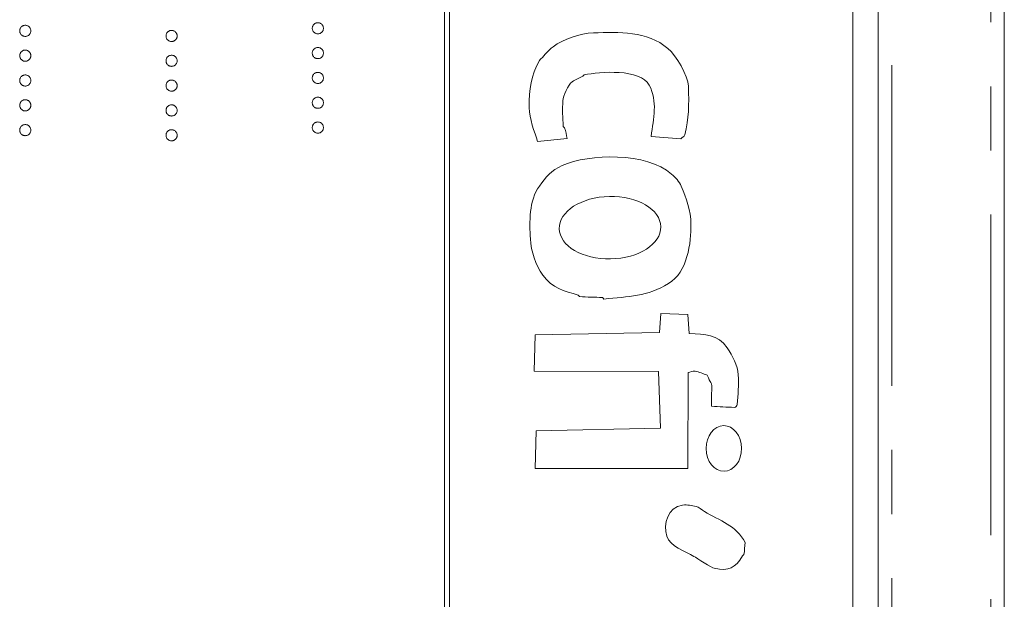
# Model space of a CAD drawing. Header units: millimetres. Extents: x 90 to 460, y -138 to 411.
# Tile 17 of 27: x 154 to 173, y 245 to 256. Entities that reach past the tile are written whole.
import ezdxf

# ---------------------------------------------------------------- set-up
doc = ezdxf.new("R2010")
doc.units = ezdxf.units.MM
doc.linetypes.add('PHANTOM', pattern=[12.7, 6.35, -1.27, 1.27, -1.27, 1.27, -1.27])

msp = doc.modelspace()

# ---------------------------------------------------------------- linework, layer by layer
at = {"color": 7, "linetype": 'Continuous', "lineweight": 15}
for p, q in [((170.591, 273.615), (170.591, 209.615)), ((173.091, 273.615), (173.091, 220.819)), ((161.991, 269.595), (161.991, 209.595)), ((162.091, 209.595), (162.091, 269.595)), ((170.091, 211.595), (170.091, 267.595)), ((166.678, 254.069), (166.089, 254.117)), ((164.429, 254.076), (163.84, 254.017)), ((166.257, 250.236), (166.28, 250.612)), ((166.28, 250.612), (166.816, 250.589)), ((166.816, 250.589), (166.846, 250.215)), ((163.794, 250.188), (166.257, 250.236)), ((163.774, 249.465), (163.794, 250.188)), ((166.237, 249.46), (163.774, 249.465)), ((166.274, 248.336), (166.237, 249.46)), ((166.826, 249.438), (166.816, 247.537)), ((163.791, 247.537), (163.811, 248.287)), ((163.811, 248.287), (166.274, 248.336)), ((166.816, 247.537), (163.791, 247.537))]:
    msp.add_line(p, q, dxfattribs=at)
at = {"color": 8, "linetype": 'PHANTOM', "lineweight": 0}
for p, q in [((170.859, 198.376), (170.859, 273.615)), ((172.823, 220.819), (172.823, 273.615))]:
    msp.add_line(p, q, dxfattribs=at)
at = {"color": 7, "linetype": 'Continuous', "lineweight": 15}
for centre, major_axis, ratio in [((165.275, 252.309), (-1.007, -0.02), 0.614378), ((167.532, 247.936), (0.004, -0.453), 0.776047)]:
    msp.add_ellipse(centre, major_axis=major_axis, ratio=ratio, dxfattribs=at)
for points, knots in [([(153.574, 256.209), (153.574, 256.216), (153.575, 256.231), (153.581, 256.251), (153.592, 256.271), (153.606, 256.287), (153.623, 256.301), (153.642, 256.312), (153.662, 256.318), (153.677, 256.319), (153.684, 256.319)], [0, 0, 0, 0, 0.1277566, 0.2494144, 0.3727965, 0.5001113, 0.6286099, 0.7506434, 0.8737684, 1, 1, 1, 1]), ([(153.684, 256.319), (153.691, 256.319), (153.706, 256.318), (153.727, 256.312), (153.746, 256.301), (153.763, 256.287), (153.777, 256.271), (153.787, 256.251), (153.793, 256.231), (153.794, 256.216), (153.794, 256.209)], [0, 0, 0, 0, 0.129097, 0.252046, 0.373905, 0.5010378, 0.6281707, 0.7513765, 0.872426, 1, 1, 1, 1]), ([(159.374, 256.26), (159.374, 256.267), (159.375, 256.282), (159.381, 256.302), (159.392, 256.321), (159.406, 256.338), (159.423, 256.352), (159.442, 256.363), (159.462, 256.369), (159.477, 256.37), (159.484, 256.37)], [0, 0, 0, 0, 0.1277566, 0.2494144, 0.3727965, 0.5001113, 0.6286099, 0.7506434, 0.8737684, 1, 1, 1, 1]), ([(159.484, 256.15), (159.477, 256.15), (159.462, 256.151), (159.441, 256.157), (159.423, 256.168), (159.406, 256.181), (159.392, 256.198), (159.381, 256.217), (159.375, 256.238), (159.374, 256.252), (159.374, 256.26)], [0, 0, 0, 0, 0.126178, 0.248821, 0.37154, 0.499984, 0.627244, 0.749226, 0.872298, 1, 1, 1, 1]), ([(159.484, 256.37), (159.491, 256.37), (159.506, 256.369), (159.527, 256.363), (159.546, 256.352), (159.563, 256.338), (159.577, 256.321), (159.587, 256.302), (159.593, 256.282), (159.594, 256.267), (159.594, 256.26)], [0, 0, 0, 0, 0.129097, 0.252046, 0.373905, 0.501038, 0.628171, 0.751376, 0.872426, 1, 1, 1, 1]), ([(159.594, 256.26), (159.594, 256.252), (159.593, 256.238), (159.587, 256.217), (159.577, 256.198), (159.563, 256.181), (159.546, 256.168), (159.527, 256.157), (159.506, 256.151), (159.491, 256.15), (159.484, 256.15)], [0, 0, 0, 0, 0.127519, 0.249986, 0.371792, 0.49887, 0.625948, 0.748492, 0.870959, 1, 1, 1, 1]), ([(153.684, 256.099), (153.677, 256.099), (153.662, 256.1), (153.641, 256.106), (153.623, 256.117), (153.606, 256.13), (153.592, 256.147), (153.581, 256.166), (153.575, 256.187), (153.574, 256.202), (153.574, 256.209)], [0, 0, 0, 0, 0.126178, 0.248821, 0.37154, 0.499984, 0.627244, 0.749226, 0.872298, 1, 1, 1, 1]), ([(153.794, 256.209), (153.794, 256.202), (153.793, 256.187), (153.787, 256.166), (153.777, 256.147), (153.763, 256.131), (153.746, 256.117), (153.727, 256.106), (153.706, 256.1), (153.691, 256.099), (153.684, 256.099)], [0, 0, 0, 0, 0.127519, 0.249986, 0.371792, 0.49887, 0.625948, 0.748492, 0.870959, 1, 1, 1, 1]), ([(156.474, 256.107), (156.474, 256.115), (156.475, 256.129), (156.481, 256.15), (156.492, 256.169), (156.506, 256.186), (156.523, 256.199), (156.542, 256.21), (156.562, 256.216), (156.577, 256.217), (156.584, 256.217)], [0, 0, 0, 0, 0.1277566, 0.2494144, 0.3727965, 0.5001113, 0.6286099, 0.7506434, 0.8737684, 1, 1, 1, 1]), ([(156.584, 255.997), (156.577, 255.997), (156.562, 255.998), (156.541, 256.004), (156.523, 256.015), (156.506, 256.029), (156.492, 256.046), (156.481, 256.065), (156.475, 256.085), (156.474, 256.1), (156.474, 256.107)], [0, 0, 0, 0, 0.126178, 0.248821, 0.37154, 0.499984, 0.627244, 0.749226, 0.872298, 1, 1, 1, 1]), ([(156.584, 256.217), (156.591, 256.217), (156.606, 256.216), (156.627, 256.21), (156.646, 256.2), (156.663, 256.186), (156.677, 256.169), (156.687, 256.15), (156.693, 256.129), (156.694, 256.115), (156.694, 256.107)], [0, 0, 0, 0, 0.129097, 0.252046, 0.373905, 0.501038, 0.628171, 0.751376, 0.872426, 1, 1, 1, 1]), ([(156.694, 256.107), (156.694, 256.1), (156.693, 256.085), (156.687, 256.065), (156.677, 256.046), (156.663, 256.029), (156.646, 256.015), (156.627, 256.004), (156.606, 255.998), (156.591, 255.997), (156.584, 255.997)], [0, 0, 0, 0, 0.127519, 0.249986, 0.371792, 0.49887, 0.625948, 0.748492, 0.870959, 1, 1, 1, 1]), ([(163.84, 254.017), (163.78, 254.208), (163.676, 254.47), (163.674, 254.685), (163.671, 255.062), (163.704, 255.31), (163.88, 255.624), (163.886, 255.635), (163.897, 255.642), (163.906, 255.651), (163.986, 255.732), (164.053, 255.827), (164.145, 255.894), (164.357, 256.048), (164.682, 256.158), (164.946, 256.168), (165.448, 256.188), (166.014, 256.21), (166.421, 255.86), (166.582, 255.722), (166.821, 255.322), (166.829, 255.114), (166.844, 254.737), (166.836, 254.474), (166.758, 254.15), (166.749, 254.113), (166.704, 254.096), (166.678, 254.069)], [0, 0, 0, 0, 1, 1, 1, 2, 2, 2, 3, 3, 3, 4, 4, 4, 5, 5, 5, 6, 6, 6, 7, 7, 7, 8, 8, 8, 9, 9, 9, 9]), ([(159.374, 255.768), (159.374, 255.775), (159.375, 255.79), (159.381, 255.81), (159.392, 255.83), (159.406, 255.846), (159.423, 255.86), (159.442, 255.871), (159.462, 255.877), (159.477, 255.878), (159.484, 255.878)], [0, 0, 0, 0, 0.1277566, 0.2494144, 0.3727965, 0.5001113, 0.6286099, 0.7506434, 0.8737684, 1, 1, 1, 1]), ([(159.484, 255.878), (159.491, 255.878), (159.506, 255.877), (159.527, 255.871), (159.546, 255.86), (159.563, 255.846), (159.577, 255.83), (159.587, 255.811), (159.593, 255.79), (159.594, 255.775), (159.594, 255.768)], [0, 0, 0, 0, 0.129097, 0.252046, 0.373905, 0.501038, 0.628171, 0.751376, 0.872426, 1, 1, 1, 1]), ([(153.574, 255.717), (153.574, 255.724), (153.575, 255.739), (153.581, 255.76), (153.592, 255.779), (153.606, 255.796), (153.623, 255.809), (153.642, 255.82), (153.662, 255.826), (153.677, 255.827), (153.684, 255.827)], [0, 0, 0, 0, 0.1277566, 0.2494144, 0.3727965, 0.5001113, 0.6286099, 0.7506434, 0.8737684, 1, 1, 1, 1]), ([(153.684, 255.607), (153.677, 255.607), (153.662, 255.608), (153.641, 255.614), (153.623, 255.625), (153.606, 255.639), (153.592, 255.656), (153.581, 255.674), (153.575, 255.695), (153.574, 255.71), (153.574, 255.717)], [0, 0, 0, 0, 0.126178, 0.248821, 0.37154, 0.499984, 0.627244, 0.749226, 0.872298, 1, 1, 1, 1]), ([(153.684, 255.827), (153.691, 255.827), (153.706, 255.826), (153.727, 255.82), (153.746, 255.809), (153.763, 255.795), (153.777, 255.779), (153.787, 255.76), (153.793, 255.739), (153.794, 255.724), (153.794, 255.717)], [0, 0, 0, 0, 0.129097, 0.252046, 0.373905, 0.5010378, 0.6281707, 0.7513765, 0.872426, 1, 1, 1, 1]), ([(153.794, 255.717), (153.794, 255.71), (153.793, 255.695), (153.787, 255.674), (153.777, 255.656), (153.763, 255.639), (153.746, 255.625), (153.727, 255.614), (153.706, 255.608), (153.691, 255.607), (153.684, 255.607)], [0, 0, 0, 0, 0.127519, 0.249986, 0.371792, 0.49887, 0.625948, 0.748492, 0.870959, 1, 1, 1, 1]), ([(156.474, 255.615), (156.474, 255.623), (156.475, 255.637), (156.481, 255.658), (156.492, 255.677), (156.506, 255.694), (156.523, 255.708), (156.542, 255.718), (156.562, 255.724), (156.577, 255.725), (156.584, 255.726)], [0, 0, 0, 0, 0.1277566, 0.2494144, 0.3727965, 0.5001113, 0.6286099, 0.7506434, 0.8737684, 1, 1, 1, 1]), ([(156.584, 255.726), (156.591, 255.725), (156.606, 255.724), (156.627, 255.718), (156.646, 255.708), (156.663, 255.694), (156.677, 255.677), (156.687, 255.658), (156.693, 255.637), (156.694, 255.623), (156.694, 255.615)], [0, 0, 0, 0, 0.129097, 0.252046, 0.373905, 0.501038, 0.628171, 0.751376, 0.872426, 1, 1, 1, 1]), ([(159.484, 255.658), (159.477, 255.658), (159.462, 255.659), (159.441, 255.665), (159.423, 255.676), (159.406, 255.689), (159.392, 255.706), (159.381, 255.725), (159.375, 255.746), (159.374, 255.761), (159.374, 255.768)], [0, 0, 0, 0, 0.126178, 0.248821, 0.37154, 0.499984, 0.627244, 0.749226, 0.872298, 1, 1, 1, 1]), ([(159.594, 255.768), (159.594, 255.761), (159.593, 255.746), (159.587, 255.725), (159.577, 255.706), (159.563, 255.69), (159.546, 255.676), (159.527, 255.665), (159.506, 255.659), (159.491, 255.658), (159.484, 255.658)], [0, 0, 0, 0, 0.127519, 0.249986, 0.371792, 0.49887, 0.625948, 0.748492, 0.870959, 1, 1, 1, 1]), ([(156.584, 255.505), (156.577, 255.506), (156.562, 255.506), (156.541, 255.512), (156.523, 255.523), (156.506, 255.537), (156.492, 255.554), (156.481, 255.573), (156.475, 255.593), (156.474, 255.608), (156.474, 255.615)], [0, 0, 0, 0, 0.126178, 0.248821, 0.37154, 0.499984, 0.627244, 0.749226, 0.872298, 1, 1, 1, 1]), ([(156.694, 255.615), (156.694, 255.608), (156.693, 255.594), (156.687, 255.573), (156.677, 255.554), (156.663, 255.537), (156.646, 255.523), (156.627, 255.512), (156.606, 255.506), (156.591, 255.506), (156.584, 255.505)], [0, 0, 0, 0, 0.127519, 0.249986, 0.371792, 0.49887, 0.625948, 0.748492, 0.870959, 1, 1, 1, 1]), ([(153.574, 255.225), (153.574, 255.233), (153.575, 255.247), (153.581, 255.268), (153.592, 255.287), (153.606, 255.304), (153.623, 255.318), (153.642, 255.328), (153.662, 255.334), (153.677, 255.335), (153.684, 255.335)], [0, 0, 0, 0, 0.1277566, 0.2494144, 0.3727965, 0.5001113, 0.6286099, 0.7506434, 0.8737684, 1, 1, 1, 1]), ([(153.684, 255.335), (153.691, 255.335), (153.706, 255.334), (153.727, 255.328), (153.746, 255.318), (153.763, 255.304), (153.777, 255.287), (153.787, 255.268), (153.793, 255.247), (153.794, 255.233), (153.794, 255.225)], [0, 0, 0, 0, 0.129097, 0.252046, 0.373905, 0.5010378, 0.6281707, 0.7513765, 0.872426, 1, 1, 1, 1]), ([(159.374, 255.276), (159.374, 255.284), (159.375, 255.298), (159.381, 255.319), (159.392, 255.338), (159.406, 255.355), (159.423, 255.368), (159.442, 255.379), (159.462, 255.385), (159.477, 255.386), (159.484, 255.386)], [0, 0, 0, 0, 0.1277566, 0.2494144, 0.3727965, 0.5001113, 0.6286099, 0.7506434, 0.8737684, 1, 1, 1, 1]), ([(159.484, 255.386), (159.491, 255.386), (159.506, 255.385), (159.527, 255.379), (159.546, 255.368), (159.563, 255.355), (159.577, 255.338), (159.587, 255.319), (159.593, 255.298), (159.594, 255.284), (159.594, 255.276)], [0, 0, 0, 0, 0.129097, 0.252046, 0.373905, 0.501038, 0.628171, 0.751376, 0.872426, 1, 1, 1, 1]), ([(166.089, 254.117), (166.14, 254.483), (166.222, 254.803), (166.053, 255.134), (165.884, 255.464), (165.065, 255.399), (164.766, 255.337), (164.753, 255.334), (164.75, 255.316), (164.739, 255.31), (164.67, 255.271), (164.59, 255.248), (164.526, 255.201), (164.442, 255.139), (164.349, 254.921), (164.342, 254.824), (164.33, 254.655), (164.337, 254.485), (164.347, 254.316), (164.347, 254.303), (164.369, 254.301), (164.374, 254.289), (164.397, 254.22), (164.41, 254.147), (164.429, 254.076)], [0, 0, 0, 0, 1, 1, 1, 2, 2, 2, 3, 3, 3, 4, 4, 4, 5, 5, 5, 6, 6, 6, 7, 7, 7, 8, 8, 8, 8]), ([(153.684, 255.115), (153.677, 255.115), (153.662, 255.116), (153.641, 255.122), (153.623, 255.133), (153.606, 255.147), (153.592, 255.164), (153.581, 255.183), (153.575, 255.203), (153.574, 255.218), (153.574, 255.225)], [0, 0, 0, 0, 0.126178, 0.248821, 0.37154, 0.499984, 0.627244, 0.749226, 0.872298, 1, 1, 1, 1]), ([(153.794, 255.225), (153.794, 255.218), (153.793, 255.203), (153.787, 255.183), (153.777, 255.164), (153.763, 255.147), (153.746, 255.133), (153.727, 255.122), (153.706, 255.116), (153.691, 255.115), (153.684, 255.115)], [0, 0, 0, 0, 0.127519, 0.249986, 0.371792, 0.49887, 0.625948, 0.748492, 0.870959, 1, 1, 1, 1]), ([(156.474, 255.123), (156.474, 255.131), (156.475, 255.145), (156.481, 255.166), (156.492, 255.185), (156.506, 255.202), (156.523, 255.216), (156.542, 255.226), (156.562, 255.232), (156.577, 255.233), (156.584, 255.234)], [0, 0, 0, 0, 0.1277566, 0.2494144, 0.3727965, 0.5001113, 0.6286099, 0.7506434, 0.8737684, 1, 1, 1, 1]), ([(156.584, 255.013), (156.577, 255.014), (156.562, 255.015), (156.541, 255.02), (156.523, 255.031), (156.506, 255.045), (156.492, 255.062), (156.481, 255.081), (156.475, 255.102), (156.474, 255.116), (156.474, 255.123)], [0, 0, 0, 0, 0.126178, 0.248821, 0.37154, 0.499984, 0.627244, 0.749226, 0.872298, 1, 1, 1, 1]), ([(156.584, 255.234), (156.591, 255.233), (156.606, 255.233), (156.627, 255.226), (156.646, 255.216), (156.663, 255.202), (156.677, 255.185), (156.687, 255.166), (156.693, 255.145), (156.694, 255.131), (156.694, 255.123)], [0, 0, 0, 0, 0.129097, 0.252046, 0.373905, 0.501038, 0.628171, 0.751376, 0.872426, 1, 1, 1, 1]), ([(156.694, 255.123), (156.694, 255.116), (156.693, 255.102), (156.687, 255.081), (156.677, 255.062), (156.663, 255.045), (156.646, 255.031), (156.627, 255.02), (156.606, 255.015), (156.591, 255.014), (156.584, 255.013)], [0, 0, 0, 0, 0.127519, 0.249986, 0.371792, 0.49887, 0.625948, 0.748492, 0.870959, 1, 1, 1, 1]), ([(159.484, 255.166), (159.477, 255.166), (159.462, 255.167), (159.441, 255.173), (159.423, 255.184), (159.406, 255.198), (159.392, 255.215), (159.381, 255.233), (159.375, 255.254), (159.374, 255.269), (159.374, 255.276)], [0, 0, 0, 0, 0.126178, 0.248821, 0.37154, 0.499984, 0.627244, 0.749226, 0.872298, 1, 1, 1, 1]), ([(159.594, 255.276), (159.594, 255.269), (159.593, 255.254), (159.587, 255.233), (159.577, 255.215), (159.563, 255.198), (159.546, 255.184), (159.527, 255.173), (159.506, 255.167), (159.491, 255.166), (159.484, 255.166)], [0, 0, 0, 0, 0.127519, 0.249986, 0.371792, 0.49887, 0.625948, 0.748492, 0.870959, 1, 1, 1, 1]), ([(159.374, 254.784), (159.374, 254.792), (159.375, 254.806), (159.381, 254.827), (159.392, 254.846), (159.406, 254.863), (159.423, 254.877), (159.442, 254.887), (159.462, 254.893), (159.477, 254.894), (159.484, 254.895)], [0, 0, 0, 0, 0.1277566, 0.2494144, 0.3727965, 0.5001113, 0.6286099, 0.7506434, 0.8737684, 1, 1, 1, 1]), ([(159.484, 254.895), (159.491, 254.894), (159.506, 254.893), (159.527, 254.887), (159.546, 254.877), (159.563, 254.863), (159.577, 254.846), (159.587, 254.827), (159.593, 254.806), (159.594, 254.792), (159.594, 254.784)], [0, 0, 0, 0, 0.129097, 0.252046, 0.373905, 0.501038, 0.628171, 0.751376, 0.872426, 1, 1, 1, 1]), ([(153.574, 254.733), (153.574, 254.741), (153.575, 254.755), (153.581, 254.776), (153.592, 254.795), (153.606, 254.812), (153.623, 254.826), (153.642, 254.836), (153.662, 254.842), (153.677, 254.843), (153.684, 254.844)], [0, 0, 0, 0, 0.1277566, 0.2494144, 0.3727965, 0.5001113, 0.6286099, 0.7506434, 0.8737684, 1, 1, 1, 1]), ([(153.684, 254.623), (153.677, 254.624), (153.662, 254.624), (153.641, 254.63), (153.623, 254.641), (153.606, 254.655), (153.592, 254.672), (153.581, 254.691), (153.575, 254.712), (153.574, 254.726), (153.574, 254.733)], [0, 0, 0, 0, 0.126178, 0.248821, 0.37154, 0.499984, 0.627244, 0.749226, 0.872298, 1, 1, 1, 1]), ([(153.684, 254.844), (153.691, 254.843), (153.706, 254.842), (153.727, 254.836), (153.746, 254.826), (153.763, 254.812), (153.777, 254.795), (153.787, 254.776), (153.793, 254.755), (153.794, 254.741), (153.794, 254.733)], [0, 0, 0, 0, 0.129097, 0.252046, 0.373905, 0.5010378, 0.6281707, 0.7513765, 0.872426, 1, 1, 1, 1]), ([(153.794, 254.733), (153.794, 254.726), (153.793, 254.712), (153.787, 254.691), (153.777, 254.672), (153.763, 254.655), (153.746, 254.641), (153.727, 254.63), (153.706, 254.624), (153.691, 254.624), (153.684, 254.623)], [0, 0, 0, 0, 0.127519, 0.249986, 0.371792, 0.49887, 0.625948, 0.748492, 0.870959, 1, 1, 1, 1]), ([(156.474, 254.632), (156.474, 254.639), (156.475, 254.653), (156.481, 254.674), (156.492, 254.693), (156.506, 254.71), (156.523, 254.724), (156.542, 254.734), (156.562, 254.741), (156.577, 254.741), (156.584, 254.742)], [0, 0, 0, 0, 0.1277566, 0.2494144, 0.3727965, 0.5001113, 0.6286099, 0.7506434, 0.8737684, 1, 1, 1, 1]), ([(156.584, 254.742), (156.591, 254.741), (156.606, 254.741), (156.627, 254.734), (156.646, 254.724), (156.663, 254.71), (156.677, 254.693), (156.687, 254.674), (156.693, 254.653), (156.694, 254.639), (156.694, 254.632)], [0, 0, 0, 0, 0.129097, 0.252046, 0.373905, 0.501038, 0.628171, 0.751376, 0.872426, 1, 1, 1, 1]), ([(159.484, 254.674), (159.477, 254.674), (159.462, 254.675), (159.441, 254.681), (159.423, 254.692), (159.406, 254.706), (159.392, 254.723), (159.381, 254.742), (159.375, 254.762), (159.374, 254.777), (159.374, 254.784)], [0, 0, 0, 0, 0.126178, 0.248821, 0.37154, 0.499984, 0.627244, 0.749226, 0.872298, 1, 1, 1, 1]), ([(159.594, 254.784), (159.594, 254.777), (159.593, 254.762), (159.587, 254.742), (159.577, 254.723), (159.563, 254.706), (159.546, 254.692), (159.527, 254.681), (159.506, 254.675), (159.491, 254.674), (159.484, 254.674)], [0, 0, 0, 0, 0.127519, 0.249986, 0.371792, 0.49887, 0.625948, 0.748492, 0.870959, 1, 1, 1, 1]), ([(156.584, 254.521), (156.577, 254.522), (156.562, 254.523), (156.541, 254.528), (156.523, 254.539), (156.506, 254.553), (156.492, 254.57), (156.481, 254.589), (156.475, 254.61), (156.474, 254.624), (156.474, 254.632)], [0, 0, 0, 0, 0.126178, 0.248821, 0.37154, 0.499984, 0.627244, 0.749226, 0.872298, 1, 1, 1, 1]), ([(156.694, 254.632), (156.694, 254.624), (156.693, 254.61), (156.687, 254.589), (156.677, 254.57), (156.663, 254.553), (156.646, 254.539), (156.627, 254.529), (156.606, 254.523), (156.591, 254.522), (156.584, 254.521)], [0, 0, 0, 0, 0.127519, 0.249986, 0.371792, 0.49887, 0.625948, 0.748492, 0.870959, 1, 1, 1, 1]), ([(153.574, 254.242), (153.574, 254.249), (153.575, 254.263), (153.581, 254.284), (153.592, 254.303), (153.606, 254.32), (153.623, 254.334), (153.642, 254.344), (153.662, 254.351), (153.677, 254.351), (153.684, 254.352)], [0, 0, 0, 0, 0.1277566, 0.2494144, 0.3727965, 0.5001113, 0.6286099, 0.7506434, 0.8737684, 1, 1, 1, 1]), ([(153.684, 254.352), (153.691, 254.351), (153.706, 254.351), (153.727, 254.344), (153.746, 254.334), (153.763, 254.32), (153.777, 254.303), (153.787, 254.284), (153.793, 254.263), (153.794, 254.249), (153.794, 254.242)], [0, 0, 0, 0, 0.129097, 0.252046, 0.373905, 0.5010378, 0.6281707, 0.7513765, 0.872426, 1, 1, 1, 1]), ([(159.374, 254.292), (159.374, 254.3), (159.375, 254.314), (159.381, 254.335), (159.392, 254.354), (159.406, 254.371), (159.423, 254.385), (159.442, 254.395), (159.462, 254.401), (159.477, 254.402), (159.484, 254.403)], [0, 0, 0, 0, 0.1277566, 0.2494144, 0.3727965, 0.5001113, 0.6286099, 0.7506434, 0.8737684, 1, 1, 1, 1]), ([(159.484, 254.403), (159.491, 254.402), (159.506, 254.401), (159.527, 254.395), (159.546, 254.385), (159.563, 254.371), (159.577, 254.354), (159.587, 254.335), (159.593, 254.314), (159.594, 254.3), (159.594, 254.292)], [0, 0, 0, 0, 0.129097, 0.252046, 0.373905, 0.501038, 0.628171, 0.751376, 0.872426, 1, 1, 1, 1]), ([(153.684, 254.131), (153.677, 254.132), (153.662, 254.133), (153.641, 254.138), (153.623, 254.149), (153.606, 254.163), (153.592, 254.18), (153.581, 254.199), (153.575, 254.22), (153.574, 254.234), (153.574, 254.242)], [0, 0, 0, 0, 0.126178, 0.248821, 0.37154, 0.499984, 0.627244, 0.749226, 0.872298, 1, 1, 1, 1]), ([(153.794, 254.242), (153.794, 254.234), (153.793, 254.22), (153.787, 254.199), (153.777, 254.18), (153.763, 254.163), (153.746, 254.149), (153.727, 254.138), (153.706, 254.133), (153.691, 254.132), (153.684, 254.131)], [0, 0, 0, 0, 0.127519, 0.249986, 0.371792, 0.49887, 0.625948, 0.748492, 0.870959, 1, 1, 1, 1]), ([(156.474, 254.14), (156.474, 254.147), (156.475, 254.162), (156.481, 254.182), (156.492, 254.201), (156.506, 254.218), (156.523, 254.232), (156.542, 254.243), (156.562, 254.249), (156.577, 254.25), (156.584, 254.25)], [0, 0, 0, 0, 0.1277566, 0.2494144, 0.3727965, 0.5001113, 0.6286099, 0.7506434, 0.8737684, 1, 1, 1, 1]), ([(156.584, 254.03), (156.577, 254.03), (156.562, 254.031), (156.541, 254.037), (156.523, 254.048), (156.506, 254.061), (156.492, 254.078), (156.481, 254.097), (156.475, 254.118), (156.474, 254.132), (156.474, 254.14)], [0, 0, 0, 0, 0.126178, 0.248821, 0.37154, 0.499984, 0.627244, 0.749226, 0.872298, 1, 1, 1, 1]), ([(156.584, 254.25), (156.591, 254.25), (156.606, 254.249), (156.627, 254.242), (156.646, 254.232), (156.663, 254.218), (156.677, 254.201), (156.687, 254.182), (156.693, 254.162), (156.694, 254.147), (156.694, 254.14)], [0, 0, 0, 0, 0.129097, 0.252046, 0.373905, 0.501038, 0.628171, 0.751376, 0.872426, 1, 1, 1, 1]), ([(156.694, 254.14), (156.694, 254.132), (156.693, 254.118), (156.687, 254.097), (156.677, 254.078), (156.663, 254.061), (156.646, 254.047), (156.627, 254.037), (156.606, 254.031), (156.591, 254.03), (156.584, 254.03)], [0, 0, 0, 0, 0.127519, 0.249986, 0.371792, 0.49887, 0.625948, 0.748492, 0.870959, 1, 1, 1, 1]), ([(159.484, 254.182), (159.477, 254.183), (159.462, 254.184), (159.441, 254.189), (159.423, 254.2), (159.406, 254.214), (159.392, 254.231), (159.381, 254.25), (159.375, 254.271), (159.374, 254.285), (159.374, 254.292)], [0, 0, 0, 0, 0.126178, 0.248821, 0.37154, 0.499984, 0.627244, 0.749226, 0.872298, 1, 1, 1, 1]), ([(159.594, 254.292), (159.594, 254.285), (159.593, 254.271), (159.587, 254.25), (159.577, 254.231), (159.563, 254.214), (159.546, 254.2), (159.527, 254.189), (159.506, 254.183), (159.491, 254.183), (159.484, 254.182)], [0, 0, 0, 0, 0.127519, 0.249986, 0.371792, 0.49887, 0.625948, 0.748492, 0.870959, 1, 1, 1, 1]), ([(163.875, 253.134), (164.007, 253.313), (164.112, 253.442), (164.327, 253.539), (164.857, 253.781), (166.006, 253.805), (166.497, 253.371), (166.573, 253.304), (166.646, 253.225), (166.686, 253.132), (166.788, 252.895), (166.878, 252.641), (166.88, 252.384), (166.884, 252.01), (166.811, 251.427), (166.436, 251.202), (166.012, 250.948), (165.646, 250.942), (165.153, 250.896)], [6, 6, 6, 6, 7, 7, 7, 8, 8, 8, 9, 9, 9, 10, 10, 10, 11, 11, 11, 12, 12, 12, 12]), ([(165.153, 250.896), (165.144, 250.905), (165.139, 250.921), (165.126, 250.923), (164.975, 250.938), (164.822, 250.93), (164.671, 250.945), (164.658, 250.947), (164.656, 250.968), (164.644, 250.972), (164.367, 251.061), (164.125, 251.109), (163.944, 251.367), (163.801, 251.573), (163.711, 251.839), (163.697, 252.088), (163.678, 252.415), (163.666, 252.85), (163.875, 253.134)], [0, 0, 0, 0, 1, 1, 1, 2, 2, 2, 3, 3, 3, 4, 4, 4, 5, 5, 5, 6, 6, 6, 6]), ([(166.846, 250.215), (167.162, 250.197), (167.403, 250.206), (167.598, 249.927), (167.708, 249.77), (167.803, 249.585), (167.817, 249.394), (167.831, 249.198), (167.811, 249), (167.795, 248.804), (167.793, 248.779), (167.768, 248.751), (167.742, 248.75), (167.59, 248.749), (167.439, 248.766), (167.287, 248.773)], [0, 0, 0, 0, 1, 1, 1, 2, 2, 2, 3, 3, 3, 4, 4, 4, 5, 5, 5, 5]), ([(167.201, 249.388), (167.121, 249.414), (167.044, 249.455), (166.96, 249.466), (166.915, 249.472), (166.871, 249.448), (166.826, 249.438)], [0, 0, 0, 0, 1, 1, 1, 2, 2, 2, 2]), ([(166.4, 246.195), (166.329, 246.435), (166.417, 246.776), (166.715, 246.814), (166.804, 246.825), (166.895, 246.804), (166.983, 246.789), (167.032, 246.781), (167.097, 246.71), (167.145, 246.684), (167.444, 246.516), (167.787, 246.401), (167.953, 246.075)], [5, 5, 5, 5, 6, 6, 6, 7, 7, 7, 8, 8, 8, 9, 9, 9, 9]), ([(167.953, 246.075), (167.945, 245.995), (167.944, 245.913), (167.929, 245.834), (167.926, 245.821), (167.909, 245.818), (167.902, 245.807), (167.76, 245.566), (167.629, 245.5), (167.342, 245.561), (167.291, 245.572), (166.996, 245.766), (166.939, 245.798), (166.772, 245.891), (166.457, 246.001), (166.4, 246.195)], [0, 0, 0, 0, 1, 1, 1, 2, 2, 2, 3, 3, 3, 4, 4, 4, 5, 5, 5, 5])]:
    msp.add_open_spline(points, degree=3, knots=knots, dxfattribs=at)
msp.add_open_spline([(167.287, 248.773), (167.282, 249.395), (167.335, 249.062), (167.201, 249.388)], degree=3, dxfattribs=at)

doc.saveas('drawing.dxf')
